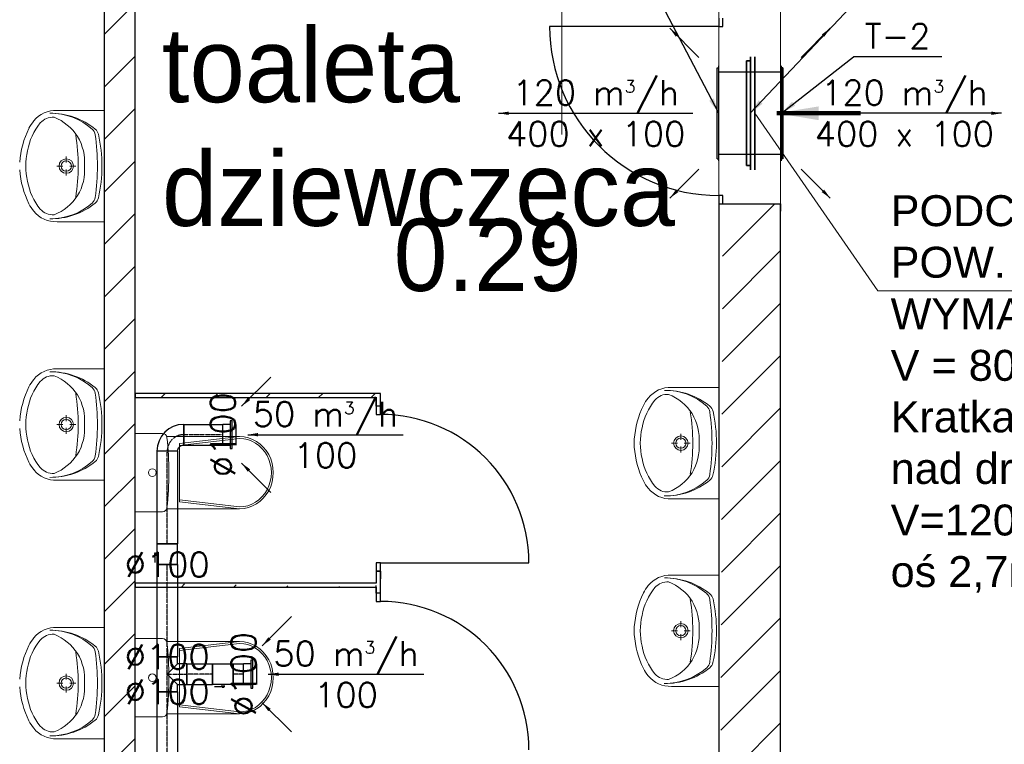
# Model space of a CAD drawing. Header units: millimetres. Extents: x -40063 to 512011, y 350190 to 687060.
# Tile 192 of 256: x 165403 to 170177, y 631705 to 635220. Entities that reach past the tile are written whole.
import ezdxf

# ---------------------------------------------------------------- set-up
doc = ezdxf.new("R2010")
doc.units = ezdxf.units.MM
doc.linetypes.add('DASHDOT', pattern=[1, 0.5, -0.25, 0, -0.25])
doc.layers.get('0').update_dxf_attribs({"color": 8})
for name, color, linetype, lineweight in [('_IS_WM_OPIS', 7, 'Continuous', 9), ('FLUID-BILANSE', 150, 'Continuous', 18), ('FLUID-KK', 3, 'Continuous', 35)]:
    doc.layers.add(name, color=color, linetype=linetype, lineweight=lineweight)
for name, color, linetype in [('Elementy Modelu - Strefy', 8, 'Continuous'), ('FLUID-KK-50-ARRGR', 7, 'Continuous'), ('FLUID-T', 7, 'Continuous'), ('FLUID-T-120-ARRGR', 7, 'Continuous'), ('FLUID-T-120-NUM', 7, 'Continuous'), ('FLUID-W2.1', 7, 'Continuous'), ('FLUID-W2.1-120-ARRGR', 7, 'Continuous'), ('FLUID-W2.1-120-DIM', 7, 'Continuous'), ('FLUID-W2.1-SYM', 7, 'Continuous'), ('J_opis pomieszczeń', 8, 'Continuous'), ('Konstrukcja - Ściany zew', 8, 'Continuous'), ('Wnętrze - Umeblowanie', 8, 'Continuous'), ('X_ref', 8, 'Continuous')]:
    doc.layers.add(name, color=color, linetype=linetype)
doc.styles.add('ARIAL', font='Arial', dxfattribs={"height": 1})
doc.styles.add('FDBES', font='simplex.shx')
doc.styles.add('GENERATED_STYLE_2', font='txt')
doc.styles.get("Standard").update_dxf_attribs({"font": 'arial.ttf'})
doc.dimstyles.new('FDBES', dxfattribs={"dimscale": 50, "dimtxt": 4, "dimasz": 2.5, "dimexe": 0.8, "dimexo": 2, "dimgap": 1, "dimtad": 1, "dimdsep": 46, "dimtxsty": 'FDBES', "dimcen": 2.5, "dimclrd": 4, "dimclre": 5, "dimadec": 0, "dimazin": 0, "dimtfac": 1, "dimtmove": 0, "dimatfit": 3, "dimfxl": 1, "dimarcsym": 0})

# ---------------------------------------------------------------- blocks, each defined once
blk = doc.blocks.new('*U3010')
at = {"color": 0, "linetype": 'ByBlock', "lineweight": -2}
for p, q in [((270, 0, 20), (-270, 0, 20)), ((250, 0), (-250, 0)), ((250, 0, -20), (-250, 0, -20)), ((250, 0, -20), (250, 0)), ((270, 0), (250, 0)), ((-250, 0), (-270, 0)), ((-250, 0, -20), (-250, 0))]:
    blk.add_line(p, q, dxfattribs=at)
at = {"linetype": 'Continuous', "lineweight": -3}
for p, q in [((270, 0, 20), (-270, 0, 20)), ((-270, 0, 20), (270, 0, 20))]:
    blk.add_line(p, q, dxfattribs=at)
blk = doc.blocks.new('*U10763')
at = {"color": 0, "linetype": 'ByBlock', "lineweight": -2}
for p, q in [((-67.5, 0, 45), (67.5, 0, 45)), ((67.5, 0, 35), (-67.5, 0, 35)), ((-67.5, 0, 35), (-67.5, 0, 45)), ((-50, 0, 0), (-50, 0, 35)), ((-50, 0, 65), (50, 0, 65)), ((50, 0, 35), (50, 0, 0)), ((67.5, 0, 45), (67.5, 0, 35))]:
    blk.add_line(p, q, dxfattribs=at)
at = {"color": 194, "linetype": 'Continuous', "lineweight": -2}
blk.add_line((-50, 0), (50, 0), dxfattribs=at)
blk = doc.blocks.new('*U10764')
at = {"color": 194, "linetype": 'Continuous', "lineweight": -2}
for p, q in [((-95, 49.8), (-95, 50)), ((-95, 0), (-95, 49.8)), ((95, 50), (95, 49.8)), ((95, 49.8), (95, 0)), ((-95, -49.8), (-95, 0)), ((95, 0), (95, -49.8)), ((-95, -50), (-95, -49.8)), ((95, -49.8), (95, -50))]:
    blk.add_line(p, q, dxfattribs=at)
at = {"color": 0, "linetype": 'ByBlock', "lineweight": -2}
for p, q in [((95, 50), (-95, 50)), ((95, -50), (-95, -50))]:
    blk.add_line(p, q, dxfattribs=at)
at = {"layer": 'FLUID-W2.1-SYM', "color": 194, "linetype": 'DASHDOT', "lineweight": -3}
blk.add_line((-95, 0), (95, 0), dxfattribs=at)
blk = doc.blocks.new('*U10765')
at = {"color": 194, "linetype": 'Continuous', "lineweight": -2}
for p, q in [((65, 64.8), (65, 65)), ((65, -34.8), (65, 64.8)), ((65, -35), (65, -34.8)), ((-64.8, -65), (-65, -65)), ((34.8, -65), (-64.8, -65)), ((35, -65), (34.8, -65))]:
    blk.add_line(p, q, dxfattribs=at)
at = {"color": 0, "linetype": 'ByBlock', "lineweight": -2, "extrusion": (2.31368e-23, 4.39542e-30, -1)}
blk.add_ellipse((65, -65), major_axis=(-130, 0), ratio=1, start_param=0, end_param=1.570796, dxfattribs=at)
at = {"color": 0, "linetype": 'ByBlock', "lineweight": -2}
blk.add_ellipse((65, -65), major_axis=(0, 30), ratio=1, start_param=0, end_param=1.570797, dxfattribs=at)
at = {"layer": 'FLUID-W2.1-SYM', "color": 194, "linetype": 'DASHDOT', "lineweight": -3, "extrusion": (-2.15551e-33, -3.9596e-49, -1)}
blk.add_ellipse((65, -65), major_axis=(-80, 0), ratio=1, start_param=0, end_param=1.570796, dxfattribs=at)
blk = doc.blocks.new('*U10766')
at = {"color": 194, "linetype": 'Continuous', "lineweight": -2}
for p, q in [((-225, 50), (-225, 49.8)), ((-225, 49.8), (-225, 0)), ((225, 49.8), (225, 50)), ((225, 0), (225, 49.8)), ((-225, 0), (-225, -49.8)), ((225, -49.8), (225, 0)), ((-225, -49.8), (-225, -50)), ((225, -50), (225, -49.8))]:
    blk.add_line(p, q, dxfattribs=at)
at = {"color": 0, "linetype": 'ByBlock', "lineweight": -2}
for p, q in [((225, 50), (-225, 50)), ((225, -50), (-225, -50))]:
    blk.add_line(p, q, dxfattribs=at)
at = {"layer": 'FLUID-W2.1-SYM', "color": 194, "linetype": 'DASHDOT', "lineweight": -3}
blk.add_line((-225, 0), (225, 0), dxfattribs=at)
blk = doc.blocks.new('*U10767')
at = {"color": 194, "linetype": 'Continuous', "lineweight": -2}
for p, q in [((-50, 0, -49.8), (-50, 0, 49.8)), ((-50, 0, -50), (-50, 0, -49.8)), ((-50, 0, 49.8), (-50, 0, 50)), ((50, 0, 49.8), (50, 0, -49.8)), ((50, 0, 50), (50, 0, 49.8)), ((50, 0, -49.8), (50, 0, -50))]:
    blk.add_line(p, q, dxfattribs=at)
at = {"color": 0, "linetype": 'ByBlock', "lineweight": -2}
for p, q in [((50, 0, -50), (-50, 0, -50)), ((-50, 0, 50), (-25, 0, 50)), ((-25, 0, 50), (-4, 0, 50)), ((-9.2, 0, 60), (-2.1, 0, 60)), ((-4, 0, 62), (4, 0, 62)), ((-4, 0, 50), (-4, 0, 62)), ((4, 0, 50), (-4, 0, 50)), ((-2.1, 0, 60), (40.3, 0, 60)), ((4, 0, 62), (4, 0, 50)), ((4, 0, 50), (25, 0, 50)), ((25, 0, 50), (50, 0, 50))]:
    blk.add_line(p, q, dxfattribs=at)
blk = doc.blocks.new('*U13158')
at = {"color": 0, "linetype": 'ByBlock', "lineweight": -2}
for p, q in [((-67.5, 0, 45), (67.5, 0, 45)), ((67.5, 0, 35), (-67.5, 0, 35)), ((-67.5, 0, 35), (-67.5, 0, 45)), ((-50, 0, 0), (-50, 0, 35)), ((-50, 0, 65), (50, 0, 65)), ((50, 0, 35), (50, 0, 0)), ((67.5, 0, 45), (67.5, 0, 35))]:
    blk.add_line(p, q, dxfattribs=at)
at = {"color": 194, "linetype": 'Continuous', "lineweight": -2}
blk.add_line((-50, 0), (50, 0), dxfattribs=at)
blk = doc.blocks.new('*U13157')
at = {"color": 194, "linetype": 'Continuous', "lineweight": -2}
for p, q in [((-25, 49), (-25, 50)), ((-25, 0), (-25, 49)), ((25, 50), (25, 49)), ((25, 49), (25, 0)), ((-25, -49), (-25, 0)), ((25, 0), (25, -49)), ((-25, -50), (-25, -49)), ((25, -49), (25, -50))]:
    blk.add_line(p, q, dxfattribs=at)
at = {"color": 0, "linetype": 'ByBlock', "lineweight": -2}
for p, q in [((25, 50), (-25, 50)), ((25, -50), (-25, -50))]:
    blk.add_line(p, q, dxfattribs=at)
at = {"layer": 'FLUID-W2.1-SYM', "color": 194, "linetype": 'DASHDOT', "lineweight": -3}
blk.add_line((-25, 0), (25, 0), dxfattribs=at)
blk = doc.blocks.new('*U10770')
at = {"color": 194, "linetype": 'Continuous', "lineweight": -2}
for p, q in [((-50, 0, 49.8), (-50, 0, -49.8)), ((-50, 0, 50), (-50, 0, 49.8)), ((-50, 0, -49.8), (-50, 0, -50)), ((50, 0, -49.8), (50, 0, 49.8)), ((50, 0, -50), (50, 0, -49.8)), ((50, 0, 49.8), (50, 0, 50))]:
    blk.add_line(p, q, dxfattribs=at)
at = {"color": 0, "linetype": 'ByBlock', "lineweight": -2}
for p, q in [((50, 0, -50), (-50, 0, -50)), ((-50, 0, 50), (-25, 0, 50)), ((-25, 0, 50), (-4, 0, 50)), ((33.2, 0, 60), (-9.2, 0, 60)), ((-3.9, 0, 62), (-4, 0, 62)), ((-4, 0, 50), (-4, 0, 62)), ((-4, 0, 50), (4, 0, 50)), ((3.9, 0, 62), (-3.9, 0, 62)), ((4, 0, 62), (3.9, 0, 62)), ((4, 0, 62), (4, 0, 50)), ((4, 0, 50), (25, 0, 50)), ((25, 0, 50), (50, 0, 50)), ((40.3, 0, 60), (33.2, 0, 60))]:
    blk.add_line(p, q, dxfattribs=at)
blk = doc.blocks.new('*U10771')
at = {"color": 194, "linetype": 'Continuous', "lineweight": -2}
for p, q in [((-286.5, 50), (-286.5, 49.8)), ((-286.5, 49.8), (-286.5, 0)), ((286.5, 49.8), (286.5, 50)), ((286.5, 0), (286.5, 49.8)), ((-286.5, 0), (-286.5, -49.8)), ((286.5, -49.8), (286.5, 0)), ((-286.5, -49.8), (-286.5, -50)), ((286.5, -50), (286.5, -49.8))]:
    blk.add_line(p, q, dxfattribs=at)
at = {"color": 0, "linetype": 'ByBlock', "lineweight": -2}
for p, q in [((286.5, 50), (-286.5, 50)), ((286.5, -50), (-286.5, -50))]:
    blk.add_line(p, q, dxfattribs=at)
at = {"layer": 'FLUID-W2.1-SYM', "color": 194, "linetype": 'DASHDOT', "lineweight": -3}
blk.add_line((-286.5, 0), (286.5, 0), dxfattribs=at)
blk = doc.blocks.new('*U10772')
at = {"color": 194, "linetype": 'Continuous', "lineweight": -2}
for p, q in [((-62.5, 49.8), (-62.5, 50)), ((-62.5, 0), (-62.5, 49.8)), ((62.5, 50), (62.5, 49.8)), ((62.5, 49.8), (62.5, 0)), ((-62.5, -49.8), (-62.5, 0)), ((62.5, 0), (62.5, -49.8)), ((-62.5, -50), (-62.5, -49.8)), ((62.5, -49.8), (62.5, -50))]:
    blk.add_line(p, q, dxfattribs=at)
at = {"color": 0, "linetype": 'ByBlock', "lineweight": -2}
for p, q in [((62.5, 50), (-62.5, 50)), ((62.5, -50), (-62.5, -50))]:
    blk.add_line(p, q, dxfattribs=at)
at = {"layer": 'FLUID-W2.1-SYM', "color": 194, "linetype": 'DASHDOT', "lineweight": -3}
blk.add_line((-62.5, 0), (62.5, 0), dxfattribs=at)
blk = doc.blocks.new('*U10773')
at = {"color": 194, "linetype": 'Continuous', "lineweight": -2}
for p, q in [((-85, -50), (-85, 50)), ((-50, 95), (50, 95)), ((85, 50), (85, -50))]:
    blk.add_line(p, q, dxfattribs=at)
at = {"color": 0, "linetype": 'ByBlock', "lineweight": -2}
for p, q in [((-85, 50), (-50, 50)), ((-50, 50), (-50, 95)), ((50, 95), (50, 50)), ((50, 50), (85, 50)), ((85, -50), (-85, -50))]:
    blk.add_line(p, q, dxfattribs=at)
at = {"color": 194, "linetype": 'Continuous', "lineweight": -3}
for p, q in [((0, 0), (-50, 50)), ((50, 50), (0, 0))]:
    blk.add_line(p, q, dxfattribs=at)
at = {"layer": 'FLUID-W2.1-SYM', "color": 194, "linetype": 'DASHDOT', "lineweight": -3}
for p, q in [((0, 0), (0, 95)), ((-85, 0), (85, 0)), ((84.9, 0), (85, 0))]:
    blk.add_line(p, q, dxfattribs=at)
blk = doc.blocks.new('*U10375')
at = {"color": 194, "linetype": 'Continuous', "lineweight": -2}
for p, q in [((-223.5, 50), (-223.5, 49.8)), ((-223.5, 49.8), (-223.5, 0)), ((223.5, 49.8), (223.5, 50)), ((223.5, 0), (223.5, 49.8)), ((-223.5, 0), (-223.5, -49.8)), ((223.5, -49.8), (223.5, 0)), ((-223.5, -49.8), (-223.5, -50)), ((223.5, -50), (223.5, -49.8))]:
    blk.add_line(p, q, dxfattribs=at)
at = {"color": 0, "linetype": 'ByBlock', "lineweight": -2}
for p, q in [((223.5, 50), (-223.5, 50)), ((223.5, -50), (-223.5, -50))]:
    blk.add_line(p, q, dxfattribs=at)
at = {"layer": 'FLUID-W2.1-SYM', "color": 194, "linetype": 'DASHDOT', "lineweight": -3}
for p, q in [((-223.5, 0), (223.5, 0)), ((-223.5, 0), (-223.4, 0)), ((223.4, 0), (223.5, 0))]:
    blk.add_line(p, q, dxfattribs=at)
blk = doc.blocks.new('fdgdfg')
at = {"layer": 'Elementy Modelu - Strefy', "linetype": 'Continuous', "lineweight": 0}
for p, q in [((-174590.3, 504675.6), (-174590.3, 472639.9)), ((-177870.3, 472939.9), (-177870.3, 479159.5)), ((-177720.3, 479159.5), (-177720.3, 472939.9)), ((-174890.3, 472939.9), (-174890.3, 479159.5))]:
    blk.add_line(p, q, dxfattribs=at)
at = {"layer": 'Konstrukcja - Ściany zew', "linetype": 'Continuous'}
for p, q in [((-177870.3, 479159.5), (-177870.3, 472939.9)), ((-177720.3, 472939.9), (-177720.3, 479159.5)), ((-177870.3, 478760.1), (-177720.3, 478910.1)), ((-174890.3, 478839.9), (-174890.3, 478799.9)), ((-174870.3, 478799.9), (-174870.3, 478839.9)), ((-174890.3, 478799.9), (-175710.3, 478799.9)), ((-174890.3, 478799.9), (-174870.3, 478799.9)), ((-177870.3, 478505.6), (-177720.3, 478655.6)), ((-177870.3, 478251), (-177720.3, 478401)), ((-177870.3, 477996.5), (-177720.3, 478146.5)), ((-174870.3, 477979.9), (-174890.3, 477979.9)), ((-174890.3, 477979.9), (-174890.3, 477939.9)), ((-174870.3, 477939.9), (-174870.3, 477979.9)), ((-174890.3, 477939.9), (-174890.3, 477902.9)), ((-174890.3, 477939.9), (-174870.3, 477939.9)), ((-174890.3, 477939.9), (-174890.3, 472939.9)), ((-174890.3, 477939.9), (-174870.3, 477939.9)), ((-174890.3, 477939.9), (-174870.3, 477939.9)), ((-174890.3, 477939.9), (-174890.3, 477902.9)), ((-174871.3, 477686.2), (-174617.6, 477939.9)), ((-174870.3, 477939.9), (-174590.3, 477939.9)), ((-174870.3, 477939.9), (-174590.3, 477939.9)), ((-174590.3, 477939.9), (-174590.3, 477902.9)), ((-174590.3, 472639.9), (-174590.3, 477939.9)), ((-174590.3, 477939.9), (-174590.3, 477902.9)), ((-177870.3, 477741.9), (-177720.3, 477891.9)), ((-174872.3, 477430.6), (-174590.3, 477712.6)), ((-177870.3, 477487.3), (-177720.3, 477637.3)), ((-174873.3, 477175), (-174590.3, 477458.1)), ((-177870.3, 477232.8), (-177720.3, 477382.8)), ((-174874.3, 476919.4), (-174590.3, 477203.5)), ((-177870.3, 476978.2), (-177720.3, 477128.2)), ((-176530.3, 477019.9), (-177720.3, 477019.9)), ((-177720.3, 477019.9), (-177720.3, 476999.9)), ((-177594, 476999.9), (-177574, 477019.9)), ((-177339.5, 476999.9), (-177319.5, 477019.9)), ((-177084.9, 476999.9), (-177064.9, 477019.9)), ((-176830.4, 476999.9), (-176810.4, 477019.9)), ((-176575.8, 476999.9), (-176555.8, 477019.9)), ((-176530.3, 476958), (-176530.3, 477019.9)), ((-177720.3, 476999.9), (-176550.3, 476999.9)), ((-176550.3, 476999.9), (-176550.3, 476958)), ((-176550.3, 476958), (-176550.3, 476995)), ((-176550.3, 476958), (-176550.3, 476995)), ((-176530.3, 476958), (-176530.3, 476995)), ((-176530.3, 476958), (-176530.3, 476995)), ((-176530.3, 476958), (-176550.3, 476958)), ((-176550.3, 476958), (-176550.3, 476918)), ((-176530.3, 476958), (-176550.3, 476958)), ((-176530.3, 476958), (-176550.3, 476958)), ((-176550.3, 476918), (-176530.3, 476918)), ((-176530.3, 476918), (-176530.3, 476958)), ((-174875.4, 476663.9), (-174590.3, 476949)), ((-177870.3, 476723.7), (-177720.3, 476873.7)), ((-174876.4, 476408.3), (-174590.3, 476694.4)), ((-177870.3, 476469.1), (-177720.3, 476619.1)), ((-174877.4, 476152.7), (-174590.3, 476439.8)), ((-177870.3, 476214.5), (-177720.3, 476364.5)), ((-176530.3, 476198), (-176550.3, 476198)), ((-176550.3, 476198), (-176550.3, 476158)), ((-176530.3, 476158), (-176530.3, 476198)), ((-176530.3, 476198), (-175810.3, 476198)), ((-176550.3, 476158), (-176550.3, 476121)), ((-176530.3, 476158), (-176550.3, 476158)), ((-176550.3, 476158), (-176550.3, 476099.9)), ((-176550.3, 476158), (-176530.3, 476158)), ((-176530.3, 476158), (-176550.3, 476158)), ((-176550.3, 476158), (-176550.3, 476121)), ((-176530.3, 476158), (-176530.3, 476121)), ((-176530.3, 476051.1), (-176530.3, 476158)), ((-176530.3, 476158), (-176530.3, 476121)), ((-174878.4, 475897.1), (-174590.3, 476185.3)), ((-177870.3, 475960), (-177720.3, 476110)), ((-176550.3, 476099.9), (-177720.3, 476099.9)), ((-177720.3, 476099.9), (-177720.3, 476079.9)), ((-177720.3, 476079.9), (-176550.3, 476079.9)), ((-177495.8, 476079.9), (-177479.9, 476095.8)), ((-177241.2, 476079.9), (-177229.6, 476091.5)), ((-176986.7, 476079.9), (-176979.4, 476087.2)), ((-176732.1, 476079.9), (-176729.1, 476082.9)), ((-176550.3, 476051.1), (-176550.3, 476088.1)), ((-176550.3, 476051.1), (-176550.3, 476088.1)), ((-176550.3, 476079.9), (-176550.3, 476051.1)), ((-176530.3, 476051.1), (-176530.3, 476088.1)), ((-176530.3, 476051.1), (-176530.3, 476088.1)), ((-176530.3, 476051.1), (-176550.3, 476051.1)), ((-176550.3, 476051.1), (-176550.3, 476011.1)), ((-176530.3, 476051.1), (-176550.3, 476051.1)), ((-176530.3, 476051.1), (-176550.3, 476051.1)), ((-176550.3, 476011.1), (-176530.3, 476011.1)), ((-176530.3, 476011.1), (-176530.3, 476051.1)), ((-174879.4, 475641.5), (-174590.3, 475930.7)), ((-177870.3, 475705.4), (-177720.3, 475855.4)), ((-174880.5, 475385.9), (-174590.3, 475676.2)), ((-177870.3, 475450.9), (-177720.3, 475600.9)), ((-174881.5, 475130.4), (-174590.3, 475421.6)), ((-177870.3, 475196.3), (-177720.3, 475346.3))]:
    blk.add_line(p, q, dxfattribs=at)
for centre, radius, start, end in [((-174890.3, 478799.9), 820, 180, 270), ((-176530.3, 476198), 720, 0, 90), ((-176530.3, 475291.1), 720, 0, 90)]:
    blk.add_arc(centre, radius, start, end, dxfattribs=at)
at = {"layer": 'Wnętrze - Umeblowanie', "color": 252, "linetype": 'Continuous', "lineweight": 5}
for p, q in [((-177870.3, 478392.5), (-178098.7, 478392.5)), ((-177870.3, 478392.5), (-177870.3, 477852.5)), ((-177870.3, 478037.5), (-177870.3, 478207.6)), ((-178053.6, 478139.3), (-178053.6, 478168.1)), ((-178070.3, 478122.6), (-178099.1, 478122.6)), ((-178053.6, 478077.2), (-178053.6, 478106)), ((-178008.1, 478122.6), (-178036.9, 478122.6)), ((-177870.3, 477852.5), (-178098.7, 477852.5)), ((-177870.3, 477138.6), (-178098.7, 477138.6)), ((-177870.3, 477138.6), (-177870.3, 476598.6)), ((-174890.3, 477048.4), (-175118.7, 477048.4)), ((-174890.3, 477048.4), (-174890.3, 476508.4)), ((-178053.6, 476885.4), (-178053.6, 476914.2)), ((-177870.3, 476783.6), (-177870.3, 476953.7)), ((-178070.3, 476868.7), (-178099.1, 476868.7)), ((-178008.1, 476868.7), (-178036.9, 476868.7)), ((-174890.3, 476693.3), (-174890.3, 476863.5)), ((-178053.6, 476823.3), (-178053.6, 476852.1)), ((-175073.6, 476795.2), (-175073.6, 476824)), ((-175090.3, 476778.5), (-175119.1, 476778.5)), ((-175028.1, 476778.5), (-175056.9, 476778.5)), ((-175073.6, 476733), (-175073.6, 476761.8)), ((-177870.3, 476598.6), (-178098.7, 476598.6)), ((-174890.3, 476508.4), (-175118.7, 476508.4)), ((-174890.3, 476138.8), (-175118.7, 476138.8)), ((-174890.3, 476138.8), (-174890.3, 475598.8)), ((-175073.6, 475885.6), (-175073.6, 475914.4)), ((-174890.3, 475783.8), (-174890.3, 475953.9)), ((-177870.3, 475884.7), (-178098.7, 475884.7)), ((-177870.3, 475884.7), (-177870.3, 475344.7)), ((-175090.3, 475869), (-175119.1, 475869)), ((-175028.1, 475869), (-175056.9, 475869)), ((-175073.6, 475823.5), (-175073.6, 475852.3)), ((-177870.3, 475529.7), (-177870.3, 475699.8)), ((-178053.6, 475631.5), (-178053.6, 475660.3)), ((-178070.3, 475614.8), (-178099.1, 475614.8)), ((-178053.6, 475569.4), (-178053.6, 475598.2)), ((-178008.1, 475614.8), (-178036.9, 475614.8)), ((-174890.3, 475598.8), (-175118.7, 475598.8)), ((-177870.3, 475344.7), (-178098.7, 475344.7))]:
    blk.add_line(p, q, dxfattribs=at)
at = {"layer": 'Wnętrze - Umeblowanie', "color": 7, "linetype": 'Continuous', "lineweight": 5}
for p, q in [((-177720.3, 476445.4), (-177720.3, 476825.4)), ((-177720.3, 476825.4), (-177587.8, 476825.4)), ((-177566.7, 476810.4), (-177213.5, 476810.4)), ((-177214, 476810.4), (-177504.5, 476776.3)), ((-177214, 476801.5), (-177504.5, 476767.4)), ((-177504.5, 476635.4), (-177504.5, 476776.3)), ((-177504.5, 476635.4), (-177504.5, 476494.5)), ((-177214, 476469.4), (-177504.5, 476503.5)), ((-177214, 476460.5), (-177504.5, 476494.5)), ((-177720.3, 476445.4), (-177587.8, 476445.4)), ((-177566.4, 476460.5), (-177213.5, 476460.5)), ((-177720.3, 475450.9), (-177720.3, 475830.9)), ((-177720.3, 475830.9), (-177587.8, 475830.9)), ((-177566.7, 475815.9), (-177213.5, 475815.9)), ((-177214, 475815.9), (-177504.5, 475781.8)), ((-177214, 475806.9), (-177504.5, 475772.9)), ((-177504.5, 475640.9), (-177504.5, 475781.8)), ((-177504.5, 475640.9), (-177504.5, 475500)), ((-177214, 475474.9), (-177504.5, 475508.9)), ((-177214, 475466), (-177504.5, 475500)), ((-177720.3, 475450.9), (-177587.8, 475450.9)), ((-177566.4, 475466), (-177213.5, 475466))]:
    blk.add_line(p, q, dxfattribs=at)
at = {"layer": 'Wnętrze - Umeblowanie', "color": 252, "linetype": 'Continuous', "lineweight": 5}
for centre, radius in [((-178053.6, 478122.6), 35), ((-178053.6, 478122.6), 25), ((-178053.6, 476868.7), 35), ((-178053.6, 476868.7), 25), ((-175073.6, 476778.5), 35), ((-175073.6, 476778.5), 25), ((-175073.6, 475869), 35), ((-175073.6, 475869), 25), ((-178053.6, 475614.8), 35), ((-178053.6, 475614.8), 25)]:
    blk.add_circle(centre, radius, dxfattribs=at)
for centre, radius, start, end in [((-178104.6, 478255.3), 137.4, 87.5448, 141.2546), ((-178118.4, 478278.5), 80.9, 86.0694, 139.1984), ((-178128.4, 478039), 339.6, 50.6648, 90.9072), ((-178130.1, 478073.5), 305.1, 48.5245, 90.6767), ((-178201.3, 478135.4), 240.7, 32.8442, 68.4481), ((-177836.6, 478108.8), 444.2, 153.7403, 175.7948), ((-177952.9, 478145.9), 293, 140.7149, 170.0022), ((-178045.7, 478208.3), 212.8, 141.3152, 152.8429), ((-177957.9, 478268.4), 45, 7.8304, 48.5245), ((-177941.6, 478266.9), 45, 12.694, 50.6648), ((-178981, 478122.6), 984.9, 351.1796, 8.8266), ((-178205.2, 478141.8), 240.6, 355.394, 31.0561), ((-179056.4, 478117.4), 1153.8, 0.245, 7.8304), ((-178557.1, 478128.3), 675.9, 359.4897, 12.694), ((-177933.6, 478122.5), 316.7, 166.4334, 193.5666), ((-178205.2, 478103.2), 240.6, 328.9439, 4.606), ((-179056.3, 478129), 1153.8, 352.0921, 359.6775), ((-178557.1, 478117.4), 675.9, 347.2285, 0.4328), ((-177836.6, 478136.2), 444.2, 184.2052, 206.2597), ((-177952.9, 478099.1), 293, 189.9978, 219.2851), ((-178201.3, 478109.6), 240.7, 291.5519, 327.1558), ((-177958.1, 477976.5), 45, 311.398, 352.0921), ((-177941.8, 477977.9), 45, 309.2578, 347.2285), ((-178045.7, 478036.8), 212.8, 207.1571, 218.6848), ((-178118.4, 477966.5), 80.9, 220.8016, 273.9306), ((-178128.3, 478206.1), 339.6, 269.0153, 309.2578), ((-178130.1, 478171.6), 305.1, 269.2458, 311.398), ((-178104.6, 477989.8), 137.4, 218.7454, 272.4552), ((-178104.6, 477001.4), 137.4, 87.5448, 141.2546), ((-178118.4, 477024.7), 80.9, 86.0694, 139.1984), ((-178130.1, 476819.6), 305.1, 48.5245, 90.6767), ((-178128.4, 476785.1), 339.6, 50.6648, 90.9072), ((-178201.3, 476881.5), 240.7, 32.8442, 68.4481), ((-177952.9, 476892), 293, 140.7149, 170.0022), ((-178045.7, 476954.4), 212.8, 141.3152, 152.8429), ((-177836.6, 476854.9), 444.2, 153.7403, 175.7948), ((-178981, 476868.7), 984.9, 351.1796, 8.8266), ((-178205.2, 476888), 240.6, 355.394, 31.0561), ((-177957.9, 477014.5), 45, 7.8304, 48.5245), ((-179056.4, 476863.5), 1153.8, 0.245, 7.8304), ((-177941.6, 477013), 45, 12.694, 50.6648), ((-178557.1, 476874.4), 675.9, 359.4897, 12.694), ((-175124.6, 476911.2), 137.4, 87.5448, 141.2546), ((-175138.4, 476934.4), 80.9, 86.0694, 139.1984), ((-175148.4, 476694.9), 339.6, 50.6648, 90.9072), ((-175150.1, 476729.4), 305.1, 48.5245, 90.6767), ((-175221.3, 476791.3), 240.7, 32.8442, 68.4481), ((-174856.6, 476764.7), 444.2, 153.7403, 175.7948), ((-174972.9, 476801.8), 293, 140.7149, 170.0022), ((-175065.7, 476864.2), 212.8, 141.3152, 152.8429), ((-177933.6, 476868.6), 316.7, 166.4334, 193.5666), ((-176001, 476778.5), 984.9, 351.1796, 8.8266), ((-175225.2, 476797.7), 240.6, 355.394, 31.0561), ((-174977.9, 476924.3), 45, 7.8304, 48.5245), ((-176076.4, 476773.2), 1153.8, 0.245, 7.8304), ((-174961.6, 476922.8), 45, 12.694, 50.6648), ((-175577.1, 476784.2), 675.9, 359.4897, 12.694), ((-178205.2, 476849.3), 240.6, 328.9439, 4.606), ((-179056.3, 476875.1), 1153.8, 352.0921, 359.6775), ((-178557.1, 476863.5), 675.9, 347.2285, 0.4328), ((-177836.6, 476882.3), 444.2, 184.2052, 206.2597), ((-174953.6, 476778.4), 316.7, 166.4334, 193.5666), ((-177952.9, 476845.2), 293, 189.9978, 219.2851), ((-175030.3, 476778.4), 270, 175.9876, 184.0124), ((-175225.2, 476759.1), 240.6, 328.9439, 4.606), ((-176076.3, 476784.9), 1153.8, 352.0921, 359.6775), ((-175577.1, 476773.3), 675.9, 347.2285, 0.4328), ((-178201.3, 476855.7), 240.7, 291.5519, 327.1558), ((-174856.6, 476792.1), 444.2, 184.2052, 206.2597), ((-178045.7, 476782.9), 212.8, 207.1571, 218.6848), ((-178128.3, 476952.2), 339.6, 269.0153, 309.2578), ((-178130.1, 476917.7), 305.1, 269.2458, 311.398), ((-177958.1, 476722.6), 45, 311.398, 352.0921), ((-177941.8, 476724), 45, 309.2578, 347.2285), ((-174972.9, 476755), 293, 189.9978, 219.2851), ((-178104.6, 476735.9), 137.4, 218.7454, 272.4552), ((-178118.4, 476712.6), 80.9, 220.8016, 273.9306), ((-175221.3, 476765.5), 240.7, 291.5519, 327.1558), ((-174978.1, 476632.3), 45, 311.398, 352.0921), ((-175065.7, 476692.7), 212.8, 207.1571, 218.6848), ((-175148.3, 476862), 339.6, 269.0153, 309.2578), ((-175150.1, 476827.5), 305.1, 269.2458, 311.398), ((-174961.8, 476633.8), 45, 309.2578, 347.2285), ((-175124.6, 476645.6), 137.4, 218.7454, 272.4552), ((-175138.4, 476622.4), 80.9, 220.8016, 273.9306), ((-175124.6, 476001.6), 137.4, 87.5448, 141.2546), ((-175138.4, 476024.9), 80.9, 86.0694, 139.1984), ((-175150.1, 475819.9), 305.1, 48.5245, 90.6767), ((-175148.4, 475785.4), 339.6, 50.6648, 90.9072), ((-175221.3, 475881.7), 240.7, 32.8442, 68.4481), ((-174856.6, 475855.2), 444.2, 153.7403, 175.7948), ((-174972.9, 475892.3), 293, 140.7149, 170.0022), ((-175065.7, 475954.6), 212.8, 141.3152, 152.8429), ((-176001, 475868.9), 984.9, 351.1796, 8.8266), ((-175225.2, 475888.2), 240.6, 355.394, 31.0561), ((-174977.9, 476014.7), 45, 7.8304, 48.5245), ((-176076.4, 475863.7), 1153.8, 0.245, 7.8304), ((-174961.6, 476013.2), 45, 12.694, 50.6648), ((-175577.1, 475874.6), 675.9, 359.4897, 12.694), ((-174953.6, 475868.8), 316.7, 166.4334, 193.5666), ((-178104.6, 475747.5), 137.4, 87.5448, 141.2546), ((-178130.1, 475565.7), 305.1, 48.5245, 90.6767), ((-178128.4, 475531.3), 339.6, 50.6648, 90.9072), ((-175030.3, 475868.8), 270, 175.9876, 184.0124), ((-175225.2, 475849.5), 240.6, 328.9439, 4.606), ((-176076.3, 475875.3), 1153.8, 352.0921, 359.6775), ((-175577.1, 475863.7), 675.9, 347.2285, 0.4328), ((-177952.9, 475638.2), 293, 140.7149, 170.0022), ((-178045.7, 475700.5), 212.8, 141.3152, 152.8429), ((-178118.4, 475770.8), 80.9, 86.0694, 139.1984), ((-178201.3, 475627.6), 240.7, 32.8442, 68.4481), ((-174856.6, 475882.5), 444.2, 184.2052, 206.2597), ((-177836.6, 475601.1), 444.2, 153.7403, 175.7948), ((-178981, 475614.8), 984.9, 351.1796, 8.8266), ((-177957.9, 475760.6), 45, 7.8304, 48.5245), ((-179056.4, 475609.6), 1153.8, 0.245, 7.8304), ((-177941.6, 475759.1), 45, 12.694, 50.6648), ((-178557.1, 475620.5), 675.9, 359.4897, 12.694), ((-174972.9, 475845.4), 293, 189.9978, 219.2851), ((-178205.2, 475634.1), 240.6, 355.394, 31.0561), ((-175221.3, 475855.9), 240.7, 291.5519, 327.1558), ((-177933.6, 475614.7), 316.7, 166.4334, 193.5666), ((-175065.7, 475783.1), 212.8, 207.1571, 218.6848), ((-175148.3, 475952.4), 339.6, 269.0153, 309.2578), ((-175150.1, 475917.9), 305.1, 269.2458, 311.398), ((-174978.1, 475722.8), 45, 311.398, 352.0921), ((-174961.8, 475724.3), 45, 309.2578, 347.2285), ((-175124.6, 475736.1), 137.4, 218.7454, 272.4552), ((-175138.4, 475712.8), 80.9, 220.8016, 273.9306), ((-177836.6, 475628.4), 444.2, 184.2052, 206.2597), ((-178205.2, 475595.4), 240.6, 328.9439, 4.606), ((-179056.3, 475621.2), 1153.8, 352.0921, 359.6775), ((-178557.1, 475609.6), 675.9, 347.2285, 0.4328), ((-177952.9, 475591.3), 293, 189.9978, 219.2851), ((-178045.7, 475529), 212.8, 207.1571, 218.6848), ((-178128.3, 475698.3), 339.6, 269.0153, 309.2578), ((-178130.1, 475663.8), 305.1, 269.2458, 311.398), ((-178201.3, 475601.8), 240.7, 291.5519, 327.1558), ((-177958.1, 475468.7), 45, 311.398, 352.0921), ((-177941.8, 475470.2), 45, 309.2578, 347.2285), ((-178104.6, 475482), 137.4, 218.7454, 272.4552), ((-178118.4, 475458.7), 80.9, 220.8016, 273.9306)]:
    blk.add_arc(centre, radius, start, end, dxfattribs=at)
at = {"layer": 'Wnętrze - Umeblowanie', "color": 7, "linetype": 'Continuous', "lineweight": 5}
for centre, major_axis, ratio, start_param, end_param in [((-177587.8, 476803.4), (22.3, 0), 0.989247, 0.100415, 1.570796), ((-179200, 476635.4), (1643.4, 0), 0.989247, 6.178217, 6.388032), ((-177214, 476635.4), (0, -166), 0.93174, 0, 3.141593), ((-177213.5, 476635.4), (0, -174.9), 0.933096, 0, 3.141593), ((-177587.8, 476467.5), (22.3, 0), 0.989247, 4.712389, 6.173785), ((-177587.8, 475808.8), (22.3, 0), 0.989247, 0.100415, 1.570796), ((-177213.5, 475640.9), (0, -174.9), 0.933096, 0, 3.141593), ((-179200, 475640.9), (1643.4, 0), 0.989247, 6.178217, 6.388032), ((-177214, 475640.9), (0, -166), 0.93174, 0, 3.141593), ((-177587.8, 475473), (22.3, 0), 0.989247, 4.712389, 6.173785)]:
    blk.add_ellipse(centre, major_axis=major_axis, ratio=ratio, start_param=start_param, end_param=end_param, dxfattribs=at)
for centre in [(-177636.7, 476635.4), (-177636.7, 475640.9)]:
    blk.add_ellipse(centre, major_axis=(18.7, 0), ratio=0.989247, dxfattribs=at)
at = {"layer": 'Elementy Modelu - Strefy', "lineweight": 13, "style": 'GENERATED_STYLE_2'}
blk.add_text('0.29', height=350, dxfattribs=at).set_placement((-176466.1, 477516.7))
at = {"layer": 'J_opis pomieszczeń', "linetype": 'Continuous', "style": 'GENERATED_STYLE_2'}
for s, p in [('toaleta', (-177589.7, 478432.1)), ('dziewczęca', (-177589.7, 477832.2)), ('chłopięca', (-180354, 475987.3))]:
    blk.add_text(s, height=359.99, dxfattribs=at).set_placement(p)
blk = doc.blocks.new('*U14232')
at = {"color": 0, "linetype": 'ByBlock', "lineweight": -2}
for p, q in [((221, 0), (-221, 0)), ((-221, 0, 7), (-221, 0)), ((221, 0, 7), (-221, 0, 7)), ((-185, 0), (-185, 0, 0)), ((185, 0), (185, 0, 0)), ((221, 0, 7), (221, 0))]:
    blk.add_line(p, q, dxfattribs=at)
blk = doc.blocks.new('*U14233')
at = {"color": 3, "linetype": 'Continuous', "lineweight": -2}
for p, q in [((-152, -230), (-152, 230)), ((152, -230), (152, 230))]:
    blk.add_line(p, q, dxfattribs=at)
at = {"color": 0, "linetype": 'ByBlock', "lineweight": -2}
for p, q in [((-152, 200), (152, 200)), ((-152, -200), (152, -200))]:
    blk.add_line(p, q, dxfattribs=at)
blk = doc.blocks.new('*U14234')
at = {"color": 0, "linetype": 'ByBlock', "lineweight": -2}
for p, q in [((221, 0), (-221, 0)), ((-221, 0, 7), (-221, 0)), ((221, 0, 7), (-221, 0, 7)), ((-185, 0), (-185, 0, 0)), ((185, 0), (185, 0, 0)), ((221, 0, 7), (221, 0))]:
    blk.add_line(p, q, dxfattribs=at)
blk = doc.blocks.new('*U3011')
at = {"insert": (-200, 0), "char_height": 50, "attachment_point": 5, "style": 'FDBES'}
blk.add_mtext('\\P ', dxfattribs=at)
blk.add_leader([(0, 0), (-400, 0)], dimstyle='FDBES', override={"dimscale": 80, "dimtxt": 2.5, "dimasz": 2.5, "dimgap": 0.625, "dimtad": 1, "dimtxsty": 'Standard', "dimclrd": 256, "dimlwd": 65534})
blk = doc.blocks.new('*U9901')
at = {"color": 7, "insert": (377.1, 0), "char_height": 120, "attachment_point": 5, "style": 'FDBES'}
blk.add_mtext('50 m{\\A2;\\H0.5x;3}/h\\P100', dxfattribs=at)
at = {"color": 7}
blk.add_leader([(0, 0), (754.3, 0)], dimstyle='FDBES', override={"dimscale": 20, "dimclrd": 7}, dxfattribs=at)
blk = doc.blocks.new('*U9902')
at = {"color": 7}
blk.add_leader([(0, 0), (141.4, 141.4)], dimstyle='FDBES', override={"dimscale": 20, "dimclrd": 7}, dxfattribs=at)
blk = doc.blocks.new('*U9903')
at = {"color": 7}
blk.add_leader([(0, 0), (141.4, -141.4)], dimstyle='FDBES', override={"dimscale": 20, "dimclrd": 7}, dxfattribs=at)
blk = doc.blocks.new('*U9962')
at = {"color": 7, "insert": (377.1, 0), "char_height": 120, "attachment_point": 5, "style": 'FDBES'}
blk.add_mtext('50 m{\\A2;\\H0.5x;3}/h\\P100', dxfattribs=at)
at = {"color": 7}
blk.add_leader([(0, 0), (754.3, 0)], dimstyle='FDBES', override={"dimscale": 20, "dimclrd": 7}, dxfattribs=at)
blk = doc.blocks.new('*U9963')
at = {"color": 7}
blk.add_leader([(0, 0), (141.4, 141.4)], dimstyle='FDBES', override={"dimscale": 20, "dimclrd": 7}, dxfattribs=at)
blk = doc.blocks.new('*U9964')
at = {"color": 7}
blk.add_leader([(0, 0), (141.4, -141.4)], dimstyle='FDBES', override={"dimscale": 20, "dimclrd": 7}, dxfattribs=at)
blk = doc.blocks.new('*U14185')
at = {"color": 7, "insert": (471.4, 0), "char_height": 120, "attachment_point": 5, "style": 'FDBES'}
blk.add_mtext('120 m{\\A2;\\H0.5x;3}/h\\P400 x 100', dxfattribs=at)
at = {"color": 7}
blk.add_leader([(942.9, 0), (0, 0)], dimstyle='FDBES', override={"dimscale": 20, "dimclrd": 7}, dxfattribs=at)
blk = doc.blocks.new('*U14186')
at = {"color": 7}
blk.add_leader([(141.4, 141.4), (0, 0)], dimstyle='FDBES', override={"dimscale": 20, "dimclrd": 7}, dxfattribs=at)
blk = doc.blocks.new('*U14187')
at = {"color": 7}
blk.add_leader([(141.4, -141.4), (0, 0)], dimstyle='FDBES', override={"dimscale": 20, "dimclrd": 7}, dxfattribs=at)
blk = doc.blocks.new('*U14199')
at = {"color": 7, "insert": (-471.4, 0), "char_height": 120, "attachment_point": 5, "style": 'FDBES'}
blk.add_mtext('120 m{\\A2;\\H0.5x;3}/h\\P400 x 100', dxfattribs=at)
at = {"color": 7}
blk.add_leader([(-942.9, 0), (0, 0)], dimstyle='FDBES', override={"dimscale": 20, "dimclrd": 7}, dxfattribs=at)
blk = doc.blocks.new('*U14200')
at = {"color": 7}
blk.add_leader([(-141.4, -141.4), (0, 0)], dimstyle='FDBES', override={"dimscale": 20, "dimclrd": 7}, dxfattribs=at)
blk = doc.blocks.new('*U14201')
at = {"color": 7}
blk.add_leader([(-141.4, 141.4), (0, 0)], dimstyle='FDBES', override={"dimscale": 20, "dimclrd": 7}, dxfattribs=at)
blk = doc.blocks.new('*U15413')
at = {"color": 7}
blk.add_line((863.6, 513.9), (487.6, 513.9), dxfattribs=at)
at = {"color": 7, "insert": (675.6, 513.9), "char_height": 120, "attachment_point": 5, "style": 'FDBES'}
blk.add_mtext('T-1\\P ', dxfattribs=at)
at = {"color": 7}
blk.add_leader([(0, 0), (487.6, 513.9)], dimstyle='FDBES', override={"dimscale": 30, "dimclrd": 7, "dimclre": 7}, dxfattribs=at)
blk = doc.blocks.new('*U15414')
at = {"color": 7}
blk.add_line((-258.6, 493.9), (-686.1, 493.9), dxfattribs=at)
at = {"color": 7, "insert": (-472.3, 493.9), "char_height": 120, "attachment_point": 5, "style": 'FDBES'}
blk.add_mtext('T-2\\P ', dxfattribs=at)
at = {"color": 7}
blk.add_leader([(0, 0), (-258.6, 493.9)], dimstyle='FDBES', override={"dimscale": 30, "dimclrd": 7, "dimclre": 7}, dxfattribs=at)
blk = doc.blocks.new('*U15415')
at = {"color": 7}
blk.add_line((777.3, 273.9), (349.9, 273.9), dxfattribs=at)
at = {"color": 7, "insert": (563.6, 273.9), "char_height": 120, "attachment_point": 5, "style": 'FDBES'}
blk.add_mtext('T-2\\P ', dxfattribs=at)
at = {"color": 7}
blk.add_leader([(0, 0), (349.9, 273.9)], dimstyle='FDBES', override={"dimscale": 30, "dimclrd": 7, "dimclre": 7}, dxfattribs=at)

msp = doc.modelspace()

# ---------------------------------------------------------------- linework, layer by layer
at = {"layer": '_IS_WM_OPIS', "color": 7}
msp.add_lwpolyline([(168967.55559, 634766.06815), (169564.53304, 633905.2376)], dxfattribs=at)
at = {"layer": '_IS_WM_OPIS', "color": 6}
msp.add_lwpolyline([(169564.53304, 633905.2376), (171795.4819, 633905.2376)], dxfattribs=at)
at = {"layer": 'FLUID-BILANSE'}
msp.add_line((168031.69888, 638012.44856), (168031.69888, 634663.08065), dxfattribs=at)

# ---------------------------------------------------------------- block references
at = {"layer": 'FLUID-KK', "linetype": 'Continuous', "extrusion": (1, -4.83735e-15, 6.12323e-17), "xscale": 1.016, "yscale": 1.016, "zscale": 1.016, "rotation": 360}
msp.add_blockref('*U3010', (634766.06815, 0, 168947.23559), dxfattribs=at)
at = {"layer": 'FLUID-KK-50-ARRGR', "xscale": 1.016, "yscale": 1.016, "zscale": 1.016, "rotation": 179.9999999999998}
msp.add_blockref('*U3011', (169074.23559, 634766.06815), dxfattribs=at)
at = {"layer": 'FLUID-T', "color": 3, "linetype": 'Continuous', "extrusion": (-1.22465e-16, 0, -1)}
msp.add_blockref('*U14233', (-168944.37518, 634766.06815, -2700), dxfattribs=at)
at = {"layer": 'FLUID-T', "color": 3, "linetype": 'Continuous', "extrusion": (-1, 3.06162e-16, 6.12323e-17), "rotation": 360}
msp.add_blockref('*U14234', (-634766.06815, 2700, -168792.34469), dxfattribs=at)
at = {"layer": 'FLUID-T', "color": 3, "linetype": 'Continuous', "extrusion": (1, -1.83697e-16, 6.12323e-17), "rotation": 360}
msp.add_blockref('*U14232', (634766.06815, 2700, 169096.40568), dxfattribs=at)
at = {"layer": 'FLUID-T-120-ARRGR', "rotation": 360}
for name, p in [('*U14201', (168696.63401, 635036.77883, 2700)), ('*U14186', (169192.11635, 635036.77883, 2700)), ('*U14199', (168667.34469, 634766.06815, 2700)), ('*U14185', (169221.40568, 634766.06815, 2700)), ('*U14200', (168696.63401, 634495.35747, 2700)), ('*U14187', (169192.11635, 634495.35747, 2700))]:
    msp.add_blockref(name, p, dxfattribs=at)
at = {"layer": 'FLUID-T-120-NUM', "linetype": 'ByBlock'}
for name, p in [('*U15414', (168792.34469, 634766.06815, 2700)), ('*U15413', (168944.37518, 634766.06815, 2700)), ('*U15415', (169096.40568, 634766.06815, 2700))]:
    msp.add_blockref(name, p, dxfattribs=at)
at = {"layer": 'FLUID-W2.1', "color": 194, "linetype": 'Continuous', "extrusion": (1, -1.83697e-16, 6.12323e-17), "rotation": 360}
msp.add_blockref('*U10763', (633207.12032, 2950, 166388.40102), dxfattribs=at)
at = {"layer": 'FLUID-W2.1', "color": 194, "linetype": 'Continuous', "extrusion": (-1.22465e-16, 0, -1)}
for name, p, rotation in [('*U10765', (-166133.40102, 633192.12032, -2950), 270), ('*U10773', (-166118.40102, 632045.23783, -2950), 90.00000000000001), ('*U13157', (-166463.40102, 632045.23783, -2950), 360)]:
    msp.add_blockref(name, p, dxfattribs=dict(at, rotation=rotation))
for name, p in [('*U10764', (-166293.40102, 633207.12032, -2950)), ('*U10772', (-166275.90102, 632045.23783, -2950))]:
    msp.add_blockref(name, p, dxfattribs=at)
at = {"layer": 'FLUID-W2.1', "color": 194, "linetype": 'Continuous', "rotation": 90}
for name, p in [('*U10766', (166118.40102, 632902.12032, 2950)), ('*U10375', (166118.40102, 632353.67908, 2950)), ('*U10771', (166118.40102, 631673.67908, 2950))]:
    msp.add_blockref(name, p, dxfattribs=at)
at = {"layer": 'FLUID-W2.1', "color": 194, "linetype": 'Continuous', "extrusion": (-1, 1.83697e-16, 6.12323e-17)}
msp.add_blockref('*U10767', (-632627.12032, 2950, -166118.40102), dxfattribs=at)
at = {"layer": 'FLUID-W2.1', "color": 194, "linetype": 'Continuous', "extrusion": (-2.46519e-32, -1, -6.12323e-17), "rotation": 180}
msp.add_blockref('*U10770', (166388.40102, 2950, -632045.23783), dxfattribs=at)
at = {"layer": 'FLUID-W2.1', "color": 194, "linetype": 'Continuous', "extrusion": (1, -1.83697e-16, 6.12323e-17)}
msp.add_blockref('*U13158', (632045.23783, 2950, 166488.40102), dxfattribs=at)
at = {"layer": 'FLUID-W2.1-120-ARRGR', "rotation": 360}
for name, p in [('*U9902', (166479.1117, 633345.331, 2950)), ('*U9901', (166508.40102, 633207.12032, 2950)), ('*U9903', (166479.1117, 633068.90964, 2950))]:
    msp.add_blockref(name, p, dxfattribs=at)
at = {"layer": 'FLUID-W2.1-120-ARRGR'}
for name, p in [('*U9963', (166579.1117, 632183.44851, 2950)), ('*U9962', (166608.40102, 632045.23783, 2950)), ('*U9964', (166579.1117, 631907.02716, 2950))]:
    msp.add_blockref(name, p, dxfattribs=at)
at = {"layer": 'X_ref'}
msp.add_blockref('fdgdfg', (343682.59614, 156387.58931), dxfattribs=at)

# ---------------------------------------------------------------- texts
at = {"layer": '_IS_WM_OPIS', "color": 7, "insert": (169626.15941, 634368.5763), "char_height": 150, "width": 2605.2948608, "attachment_point": 1, "rotation": 0, "style": 'ARIAL'}
msp.add_mtext('PODCIECIE W DRZWIACH \\PPOW. CZYNNA WYMAGANA 0,022m2\\PV = 80 m³/h\\PKratka transferowa\\Pnad drzwiami 400x100mm\\PV=120 m3/h\\Poś 2,7m', dxfattribs=at)
at = {"layer": 'FLUID-W2.1-120-DIM', "color": 7, "char_height": 120, "attachment_point": 5, "rotation": 90, "style": 'FDBES'}
for insert in [(166388.40102, 633207.12032, 2950), (166488.40102, 632045.23783, 2950)]:
    msp.add_mtext('∅100\\P', dxfattribs=dict(at, insert=insert))
at = {"layer": 'FLUID-W2.1-120-DIM', "color": 7, "char_height": 120, "attachment_point": 5, "style": 'FDBES'}
for insert in [(166118.40102, 632577.17908, 2950), (166118.40102, 632130.23783, 2950), (166118.40102, 631960.17908, 2950)]:
    msp.add_mtext('∅100\\P', dxfattribs=dict(at, insert=insert))

doc.saveas('drawing.dxf')
